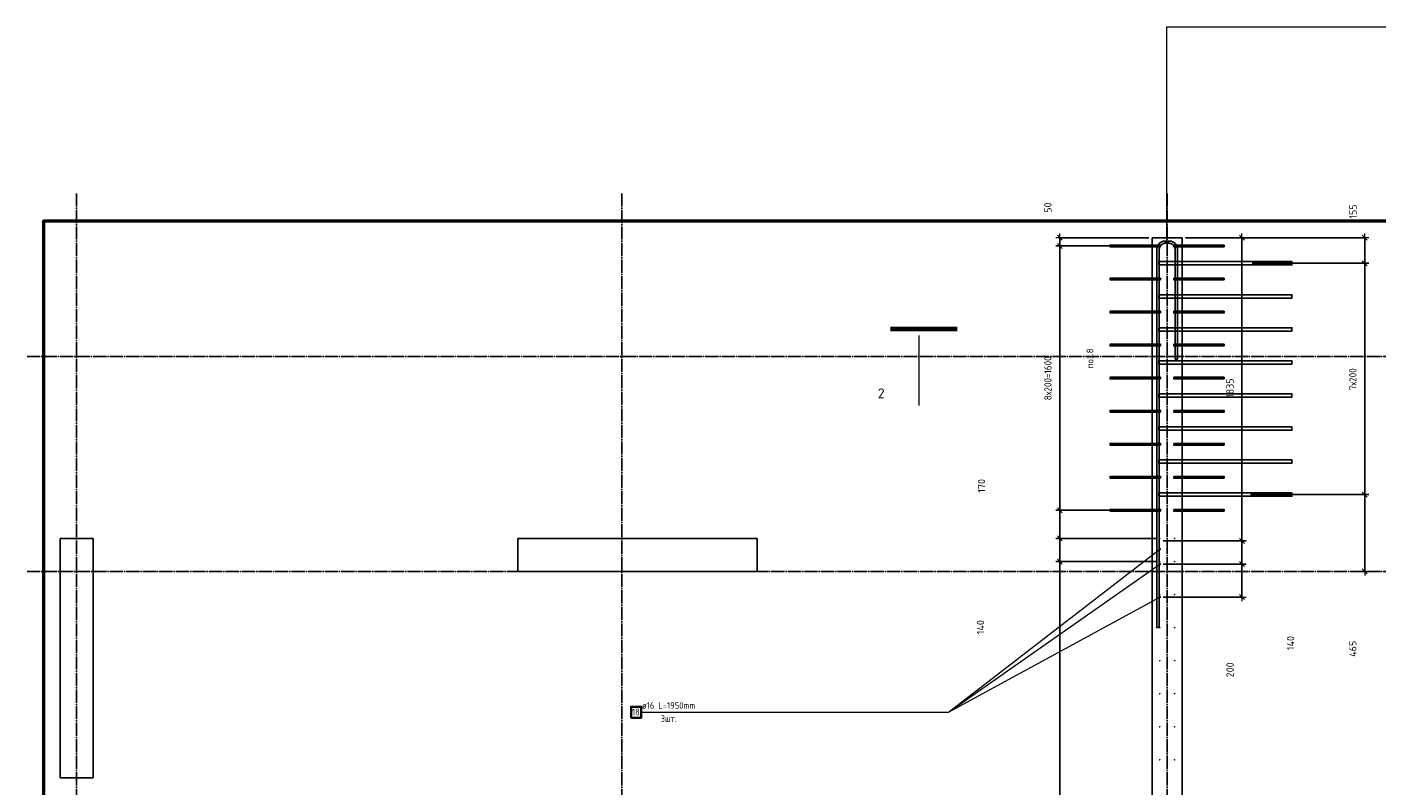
# Model space of a CAD drawing. Header units: millimetres. Extents: x -2258 to 68686, y -2266 to 30725.
# Tile 39 of 83: x 25000 to 33170, y 12607 to 17195. Entities that reach past the tile are written whole.
import ezdxf

# ---------------------------------------------------------------- set-up
doc = ezdxf.new("R2010")
doc.units = ezdxf.units.MM
doc.header["$PDMODE"] = 65
doc.linetypes.add('______11', pattern=[100, 80, -10, 0, -10])
doc.linetypes.add('______5', pattern=[220, 160, -20, 20, -20])
for name, color, linetype, lineweight in [('Standard', 7, 'Continuous', 25), ('Арм.стержн. вертикальными 1', 22, 'Continuous', 35), ('Арм.стержн.горизонт. 2', 202, 'Continuous', 35), ('Обозначение разреза_ общее', 7, 'Continuous', 25), ('Размерная линия_ общее', 7, 'Continuous', 13)]:
    doc.layers.add(name, color=color, linetype=linetype, lineweight=lineweight)
doc.layers.add('Арм.стержн. вертикальными 2', color=7, linetype='Continuous', lineweight=35, true_color=0x006e00)
doc.layers.add('Осевая линия_ общее', color=7, linetype='______5', lineweight=13, true_color=0xa0a0a0)
doc.styles.add('ISOCPEUR', font='ISOCPEUR')
doc.dimstyles.new('DIMSTYLE_11', dxfattribs={"dimtxt": 44, "dimasz": 50, "dimexe": 0, "dimexo": 0, "dimgap": 22, "dimtad": 2, "dimdec": 0, "dimrnd": 5, "dimzin": 12, "dimdsep": 46, "dimtxsty": 'ISOCPEUR', "dimblk1": 'ALL_ML_STRICH', "dimblk2": 'ALL_ML_STRICH', "dimsah": 1, "dimcen": 0, "dimclrd": 7, "dimclre": 256, "dimclrt": 7, "dimadec": 0, "dimazin": 0, "dimtfac": 1, "dimtdec": 0, "dimtix": 1, "dimtmove": 2, "dimatfit": 3, "dimfxl": 0, "dimtvp": 1.2, "dimtzin": 0, "dimlwd": 0, "dimlwe": -3, "dimarcsym": 0})
doc.dimstyles.new('DIMSTYLE_3', dxfattribs={"dimtxt": 44, "dimasz": 50, "dimexe": 0, "dimexo": 0, "dimgap": 22, "dimtad": 2, "dimdec": 0, "dimrnd": 5, "dimzin": 12, "dimdsep": 46, "dimtxsty": 'ISOCPEUR', "dimblk1": 'ALL_ML_STRICH', "dimblk2": 'ALL_ML_STRICH', "dimsah": 1, "dimcen": 0, "dimclrd": 7, "dimclre": 256, "dimclrt": 7, "dimadec": 0, "dimazin": 0, "dimtfac": 1, "dimtdec": 0, "dimtix": 1, "dimtmove": 2, "dimatfit": 3, "dimfxl": 0, "dimtzin": 0, "dimlwd": 0, "dimlwe": -3, "dimarcsym": 0})
doc.dimstyles.new('DIMSTYLE_8', dxfattribs={"dimtxt": 44, "dimasz": 50, "dimexe": 0, "dimexo": 0, "dimgap": 22, "dimtad": 0, "dimdec": 0, "dimrnd": 5, "dimzin": 12, "dimdsep": 46, "dimtxsty": 'ISOCPEUR', "dimblk1": 'ALL_ML_STRICH', "dimblk2": 'ALL_ML_STRICH', "dimsah": 1, "dimcen": 0, "dimclrd": 7, "dimclre": 256, "dimclrt": 7, "dimadec": 0, "dimazin": 0, "dimtfac": 1, "dimtdec": 0, "dimtix": 1, "dimtmove": 2, "dimatfit": 3, "dimfxl": 0, "dimtzin": 0, "dimlwd": 0, "dimlwe": -3, "dimarcsym": 0})

# ---------------------------------------------------------------- blocks, each defined once
blk = doc.blocks.new('ALL_ML_STRICH')
at = {"color": 0, "linetype": 'ByBlock', "lineweight": -2}
for p, q in [((-1, 0), (0.5, 0)), ((-0.3, -0.3), (0.3, 0.3)), ((0, -0.5), (0, 0.5))]:
    blk.add_line(p, q, dxfattribs=at)
blk = doc.blocks.new('*D153')
at = {"layer": 'DEFPOINTS', "color": 7, "linetype": 'Continuous', "lineweight": 13, "transparency": 33554687}
for p in [(31855, 13960), (31250.5, 8360), (31855, 8360)]:
    blk.add_point(p, dxfattribs=at)
at = {"layer": 'Размерная линия_ общее', "color": 253, "linetype": 'Continuous', "lineweight": -2, "true_color": 0xa0a0a0, "transparency": 33554687}
for p, q in [((31835, 13960), (31250.5, 13960)), ((31835, 8360), (31250.5, 8360))]:
    blk.add_line(p, q, dxfattribs=at)
at = {"layer": 'Размерная линия_ общее', "color": 7, "linetype": 'Continuous', "lineweight": -2, "transparency": 33554687}
blk.add_line((31250.5, 8360), (31250.5, 13960), dxfattribs=at)
at = {"layer": 'Размерная линия_ общее', "color": 7, "linetype": 'Continuous', "lineweight": 13, "transparency": 33554687, "xscale": 50, "yscale": 50, "zscale": 50}
for p, rotation in [((31250.5, 13960), 90), ((31250.5, 8360), 270)]:
    blk.add_blockref('ALL_ML_STRICH', p, dxfattribs=dict(at, rotation=rotation))
at = {"layer": 'Размерная линия_ общее', "color": 7, "linetype": 'Continuous', "lineweight": 13, "transparency": 33554687, "insert": (31156.5, 11008), "char_height": 44, "width": 2.2, "attachment_point": 1, "rotation": 90, "line_spacing_factor": 0.60241, "style": 'ISOCPEUR'}
blk.add_mtext('\\W0.91;28х200=5600', dxfattribs=at)
blk = doc.blocks.new('*D154')
at = {"layer": 'DEFPOINTS', "color": 7, "linetype": 'Continuous', "lineweight": 13, "transparency": 33554687}
for p in [(31855, 14100), (31250.5, 13960), (31855, 13960)]:
    blk.add_point(p, dxfattribs=at)
at = {"layer": 'Размерная линия_ общее', "color": 253, "linetype": 'Continuous', "lineweight": -2, "true_color": 0xa0a0a0, "transparency": 33554687}
for p, q in [((31835, 14100), (31250.5, 14100)), ((31835, 13960), (31250.5, 13960))]:
    blk.add_line(p, q, dxfattribs=at)
at = {"layer": 'Размерная линия_ общее', "color": 7, "linetype": 'Continuous', "lineweight": -2, "transparency": 33554687}
blk.add_line((31250.5, 13960), (31250.5, 14100), dxfattribs=at)
at = {"layer": 'Размерная линия_ общее', "color": 7, "linetype": 'Continuous', "lineweight": 13, "transparency": 33554687, "xscale": 50, "yscale": 50, "zscale": 50}
for p, rotation in [((31250.5, 14100), 90), ((31250.5, 13960), 270)]:
    blk.add_blockref('ALL_ML_STRICH', p, dxfattribs=dict(at, rotation=rotation))
at = {"layer": 'Размерная линия_ общее', "color": 7, "linetype": 'Continuous', "lineweight": 13, "transparency": 33554687, "insert": (30770.3, 13562.8), "char_height": 44, "width": 132, "attachment_point": 5, "rotation": 90, "style": 'ISOCPEUR'}
blk.add_mtext('\\A1;{140}', dxfattribs=at)
blk = doc.blocks.new('*D155')
at = {"layer": 'DEFPOINTS', "color": 7, "linetype": 'Continuous', "lineweight": 13, "transparency": 33554687}
for p in [(31745.5, 14270), (31250.5, 14100), (31855, 14100)]:
    blk.add_point(p, dxfattribs=at)
at = {"layer": 'Размерная линия_ общее', "color": 253, "linetype": 'Continuous', "lineweight": -2, "true_color": 0xa0a0a0, "transparency": 33554687}
for p, q in [((31725.5, 14270), (31250.5, 14270)), ((31835, 14100), (31250.5, 14100))]:
    blk.add_line(p, q, dxfattribs=at)
at = {"layer": 'Размерная линия_ общее', "color": 7, "linetype": 'Continuous', "lineweight": -2, "transparency": 33554687}
blk.add_line((31250.5, 14100), (31250.5, 14270), dxfattribs=at)
at = {"layer": 'Размерная линия_ общее', "color": 7, "linetype": 'Continuous', "lineweight": 13, "transparency": 33554687, "xscale": 50, "yscale": 50, "zscale": 50}
for p, rotation in [((31250.5, 14270), 90), ((31250.5, 14100), 270)]:
    blk.add_blockref('ALL_ML_STRICH', p, dxfattribs=dict(at, rotation=rotation))
at = {"layer": 'Размерная линия_ общее', "color": 7, "linetype": 'Continuous', "lineweight": 13, "transparency": 33554687, "insert": (30776.5, 14418.1), "char_height": 44, "width": 132, "attachment_point": 5, "rotation": 90, "style": 'ISOCPEUR'}
blk.add_mtext('\\A1;{170}', dxfattribs=at)
blk = doc.blocks.new('*D156')
at = {"layer": 'DEFPOINTS', "color": 7, "linetype": 'Continuous', "lineweight": 13, "transparency": 33554687}
for p in [(31732.6, 15870), (31250.5, 14270), (31745.5, 14270)]:
    blk.add_point(p, dxfattribs=at)
at = {"layer": 'Размерная линия_ общее', "color": 253, "linetype": 'Continuous', "lineweight": -2, "true_color": 0xa0a0a0, "transparency": 33554687}
for p, q in [((31712.6, 15870), (31250.5, 15870)), ((31725.5, 14270), (31250.5, 14270))]:
    blk.add_line(p, q, dxfattribs=at)
at = {"layer": 'Размерная линия_ общее', "color": 7, "linetype": 'Continuous', "lineweight": -2, "transparency": 33554687}
blk.add_line((31250.5, 14270), (31250.5, 15870), dxfattribs=at)
at = {"layer": 'Размерная линия_ общее', "color": 7, "linetype": 'Continuous', "lineweight": 13, "transparency": 33554687, "xscale": 50, "yscale": 50, "zscale": 50}
for p, rotation in [((31250.5, 15870), 90), ((31250.5, 14270), 270)]:
    blk.add_blockref('ALL_ML_STRICH', p, dxfattribs=dict(at, rotation=rotation))
at = {"layer": 'Размерная линия_ общее', "color": 7, "linetype": 'Continuous', "lineweight": 13, "transparency": 33554687, "insert": (31156.5, 14936), "char_height": 44, "width": 2.2, "attachment_point": 1, "rotation": 90, "line_spacing_factor": 0.60241, "style": 'ISOCPEUR'}
blk.add_mtext('\\W0.91;8х200=1600', dxfattribs=at)
blk = doc.blocks.new('*D157')
at = {"layer": 'DEFPOINTS', "color": 7, "linetype": 'Continuous', "lineweight": 13, "transparency": 33554687}
for p in [(31250.5, 15870), (31732.6, 15870), (31810, 15920)]:
    blk.add_point(p, dxfattribs=at)
at = {"layer": 'Размерная линия_ общее', "color": 253, "linetype": 'Continuous', "lineweight": -2, "true_color": 0xa0a0a0, "transparency": 33554687}
for p, q in [((31790, 15920), (31250.5, 15920)), ((31712.6, 15870), (31250.5, 15870))]:
    blk.add_line(p, q, dxfattribs=at)
at = {"layer": 'Размерная линия_ общее', "color": 7, "linetype": 'Continuous', "lineweight": -2, "transparency": 33554687}
blk.add_line((31250.5, 15870), (31250.5, 15920), dxfattribs=at)
at = {"layer": 'Размерная линия_ общее', "color": 7, "linetype": 'Continuous', "lineweight": 13, "transparency": 33554687, "xscale": 50, "yscale": 50, "zscale": 50}
for p, rotation in [((31250.5, 15920), 90), ((31250.5, 15870), 270)]:
    blk.add_blockref('ALL_ML_STRICH', p, dxfattribs=dict(at, rotation=rotation))
at = {"layer": 'Размерная линия_ общее', "color": 7, "linetype": 'Continuous', "lineweight": 13, "transparency": 33554687, "insert": (31178.3, 16102.4), "char_height": 44, "width": 88, "attachment_point": 5, "rotation": 90, "style": 'ISOCPEUR'}
blk.add_mtext('\\A1;{50}', dxfattribs=at)
blk = doc.blocks.new('*D161')
at = {"layer": 'DEFPOINTS', "color": 7, "linetype": 'Continuous', "lineweight": 13, "transparency": 33554687}
for p in [(31855, 13945), (31855, 13745), (32352.5, 13745)]:
    blk.add_point(p, dxfattribs=at)
at = {"layer": 'Размерная линия_ общее', "color": 253, "linetype": 'Continuous', "lineweight": -2, "true_color": 0xa0a0a0, "transparency": 33554687}
for p, q in [((31875, 13945), (32352.5, 13945)), ((31875, 13745), (32352.5, 13745))]:
    blk.add_line(p, q, dxfattribs=at)
at = {"layer": 'Размерная линия_ общее', "color": 7, "linetype": 'Continuous', "lineweight": -2, "transparency": 33554687}
blk.add_line((32352.5, 13745), (32352.5, 13945), dxfattribs=at)
at = {"layer": 'Размерная линия_ общее', "color": 7, "linetype": 'Continuous', "lineweight": 13, "transparency": 33554687, "xscale": 50, "yscale": 50, "zscale": 50}
for p, rotation in [((32352.5, 13945), 90), ((32352.5, 13745), 270)]:
    blk.add_blockref('ALL_ML_STRICH', p, dxfattribs=dict(at, rotation=rotation))
at = {"layer": 'Размерная линия_ общее', "color": 7, "linetype": 'Continuous', "lineweight": 13, "transparency": 33554687, "insert": (32280.4, 13304.4), "char_height": 44, "width": 132, "attachment_point": 5, "rotation": 90, "style": 'ISOCPEUR'}
blk.add_mtext('\\A1;{200}', dxfattribs=at)
blk = doc.blocks.new('*D162')
at = {"layer": 'DEFPOINTS', "color": 7, "linetype": 'Continuous', "lineweight": 13, "transparency": 33554687}
for p in [(31855, 14085), (31855, 13945), (32352.5, 13945)]:
    blk.add_point(p, dxfattribs=at)
at = {"layer": 'Размерная линия_ общее', "color": 253, "linetype": 'Continuous', "lineweight": -2, "true_color": 0xa0a0a0, "transparency": 33554687}
for p, q in [((31875, 14085), (32352.5, 14085)), ((31875, 13945), (32352.5, 13945))]:
    blk.add_line(p, q, dxfattribs=at)
at = {"layer": 'Размерная линия_ общее', "color": 7, "linetype": 'Continuous', "lineweight": -2, "transparency": 33554687}
blk.add_line((32352.5, 13945), (32352.5, 14085), dxfattribs=at)
at = {"layer": 'Размерная линия_ общее', "color": 7, "linetype": 'Continuous', "lineweight": 13, "transparency": 33554687, "xscale": 50, "yscale": 50, "zscale": 50}
for p, rotation in [((32352.5, 14085), 90), ((32352.5, 13945), 270)]:
    blk.add_blockref('ALL_ML_STRICH', p, dxfattribs=dict(at, rotation=rotation))
at = {"layer": 'Размерная линия_ общее', "color": 7, "linetype": 'Continuous', "lineweight": 13, "transparency": 33554687, "insert": (32647, 13466.5), "char_height": 44, "width": 132, "attachment_point": 5, "rotation": 90, "style": 'ISOCPEUR'}
blk.add_mtext('\\A1;{140}', dxfattribs=at)
blk = doc.blocks.new('*D163')
at = {"layer": 'DEFPOINTS', "color": 7, "linetype": 'Continuous', "lineweight": 13, "transparency": 33554687}
for p in [(31990, 15920), (31855, 14085), (32352.5, 14085)]:
    blk.add_point(p, dxfattribs=at)
at = {"layer": 'Размерная линия_ общее', "color": 253, "linetype": 'Continuous', "lineweight": -2, "true_color": 0xa0a0a0, "transparency": 33554687}
for p, q in [((32010, 15920), (32352.5, 15920)), ((31875, 14085), (32352.5, 14085))]:
    blk.add_line(p, q, dxfattribs=at)
at = {"layer": 'Размерная линия_ общее', "color": 7, "linetype": 'Continuous', "lineweight": -2, "transparency": 33554687}
blk.add_line((32352.5, 14085), (32352.5, 15920), dxfattribs=at)
at = {"layer": 'Размерная линия_ общее', "color": 7, "linetype": 'Continuous', "lineweight": 13, "transparency": 33554687, "xscale": 50, "yscale": 50, "zscale": 50}
for p, rotation in [((32352.5, 15920), 90), ((32352.5, 14085), 270)]:
    blk.add_blockref('ALL_ML_STRICH', p, dxfattribs=dict(at, rotation=rotation))
at = {"layer": 'Размерная линия_ общее', "color": 7, "linetype": 'Continuous', "lineweight": 13, "transparency": 33554687, "insert": (32280.5, 15009.1), "char_height": 44, "width": 176, "attachment_point": 5, "rotation": 90, "style": 'ISOCPEUR'}
blk.add_mtext('\\A1;{1835}', dxfattribs=at)
blk = doc.blocks.new('*D164')
at = {"layer": 'DEFPOINTS', "color": 7, "linetype": 'Continuous', "lineweight": 13, "transparency": 33554687}
for p in [(32383.9, 14365), (33021.3, 13900), (33095.7, 13900)]:
    blk.add_point(p, dxfattribs=at)
at = {"layer": 'Размерная линия_ общее', "color": 253, "linetype": 'Continuous', "lineweight": -2, "true_color": 0xa0a0a0, "transparency": 33554687}
for p, q in [((32403.9, 14365), (33095.7, 14365)), ((33041.3, 13900), (33095.7, 13900))]:
    blk.add_line(p, q, dxfattribs=at)
at = {"layer": 'Размерная линия_ общее', "color": 7, "linetype": 'Continuous', "lineweight": -2, "transparency": 33554687}
blk.add_line((33095.7, 13900), (33095.7, 14365), dxfattribs=at)
at = {"layer": 'Размерная линия_ общее', "color": 7, "linetype": 'Continuous', "lineweight": 13, "transparency": 33554687, "xscale": 50, "yscale": 50, "zscale": 50}
for p, rotation in [((33095.7, 14365), 90), ((33095.7, 13900), 270)]:
    blk.add_blockref('ALL_ML_STRICH', p, dxfattribs=dict(at, rotation=rotation))
at = {"layer": 'Размерная линия_ общее', "color": 7, "linetype": 'Continuous', "lineweight": 13, "transparency": 33554687, "insert": (33023.8, 13431.9), "char_height": 44, "width": 132, "attachment_point": 5, "rotation": 90, "style": 'ISOCPEUR'}
blk.add_mtext('\\A1;{465}', dxfattribs=at)
blk = doc.blocks.new('*D165')
at = {"layer": 'DEFPOINTS', "color": 7, "linetype": 'Continuous', "lineweight": 13, "transparency": 33554687}
for p in [(32394.1, 15765), (32383.9, 14365), (33095.7, 14365)]:
    blk.add_point(p, dxfattribs=at)
at = {"layer": 'Размерная линия_ общее', "color": 253, "linetype": 'Continuous', "lineweight": -2, "true_color": 0xa0a0a0, "transparency": 33554687}
for p, q in [((32414.1, 15765), (33095.7, 15765)), ((32403.9, 14365), (33095.7, 14365))]:
    blk.add_line(p, q, dxfattribs=at)
at = {"layer": 'Размерная линия_ общее', "color": 7, "linetype": 'Continuous', "lineweight": -2, "transparency": 33554687}
blk.add_line((33095.7, 14365), (33095.7, 15765), dxfattribs=at)
at = {"layer": 'Размерная линия_ общее', "color": 7, "linetype": 'Continuous', "lineweight": 13, "transparency": 33554687, "xscale": 50, "yscale": 50, "zscale": 50}
for p, rotation in [((33095.7, 15765), 90), ((33095.7, 14365), 270)]:
    blk.add_blockref('ALL_ML_STRICH', p, dxfattribs=dict(at, rotation=rotation))
at = {"layer": 'Размерная линия_ общее', "color": 7, "linetype": 'Continuous', "lineweight": 13, "transparency": 33554687, "insert": (33001.7, 14997), "char_height": 44, "width": 2.2, "attachment_point": 1, "rotation": 90, "line_spacing_factor": 0.60241, "style": 'ISOCPEUR'}
blk.add_mtext('\\W0.91;7х200', dxfattribs=at)
blk = doc.blocks.new('*D166')
at = {"layer": 'DEFPOINTS', "color": 7, "linetype": 'Continuous', "lineweight": 13, "transparency": 33554687}
for p in [(31990, 15920), (32394.1, 15765), (33095.7, 15765)]:
    blk.add_point(p, dxfattribs=at)
at = {"layer": 'Размерная линия_ общее', "color": 253, "linetype": 'Continuous', "lineweight": -2, "true_color": 0xa0a0a0, "transparency": 33554687}
for p, q in [((32010, 15920), (33095.7, 15920)), ((32414.1, 15765), (33095.7, 15765))]:
    blk.add_line(p, q, dxfattribs=at)
at = {"layer": 'Размерная линия_ общее', "color": 7, "linetype": 'Continuous', "lineweight": -2, "transparency": 33554687}
blk.add_line((33095.7, 15765), (33095.7, 15920), dxfattribs=at)
at = {"layer": 'Размерная линия_ общее', "color": 7, "linetype": 'Continuous', "lineweight": 13, "transparency": 33554687, "xscale": 50, "yscale": 50, "zscale": 50}
for p, rotation in [((33095.7, 15920), 90), ((33095.7, 15765), 270)]:
    blk.add_blockref('ALL_ML_STRICH', p, dxfattribs=dict(at, rotation=rotation))
at = {"layer": 'Размерная линия_ общее', "color": 7, "linetype": 'Continuous', "lineweight": 13, "transparency": 33554687, "insert": (33024.8, 16078.6), "char_height": 44, "width": 132, "attachment_point": 5, "rotation": 90, "style": 'ISOCPEUR'}
blk.add_mtext('\\A1;{155}', dxfattribs=at)

msp = doc.modelspace()

# ---------------------------------------------------------------- hatches: boundary and pattern name
at = {"layer": 'Арм.стержн. вертикальными 1', "linetype": 'Continuous', "lineweight": 50, "transparency": 33554687}
for points in [[(31860, 14100), (31859.6, 14101.9), (31858.5, 14103.5), (31856.9, 14104.6), (31855, 14105), (31853.1, 14104.6), (31851.5, 14103.5), (31850.4, 14101.9), (31850, 14100), (31850.4, 14098.1), (31851.5, 14096.5), (31853.1, 14095.4), (31855, 14095), (31856.9, 14095.4), (31858.5, 14096.5), (31859.6, 14098.1)], [(31950, 14100), (31949.6, 14101.9), (31948.5, 14103.5), (31946.9, 14104.6), (31945, 14105), (31943.1, 14104.6), (31941.5, 14103.5), (31940.4, 14101.9), (31940, 14100), (31940.4, 14098.1), (31941.5, 14096.5), (31943.1, 14095.4), (31945, 14095), (31946.9, 14095.4), (31948.5, 14096.5), (31949.6, 14098.1)], [(31860, 13960), (31859.6, 13961.9), (31858.5, 13963.5), (31856.9, 13964.6), (31855, 13965), (31853.1, 13964.6), (31851.5, 13963.5), (31850.4, 13961.9), (31850, 13960), (31850.4, 13958.1), (31851.5, 13956.5), (31853.1, 13955.4), (31855, 13955), (31856.9, 13955.4), (31858.5, 13956.5), (31859.6, 13958.1)], [(31950, 13960), (31949.6, 13961.9), (31948.5, 13963.5), (31946.9, 13964.6), (31945, 13965), (31943.1, 13964.6), (31941.5, 13963.5), (31940.4, 13961.9), (31940, 13960), (31940.4, 13958.1), (31941.5, 13956.5), (31943.1, 13955.4), (31945, 13955), (31946.9, 13955.4), (31948.5, 13956.5), (31949.6, 13958.1)], [(31860, 13760), (31859.6, 13761.9), (31858.5, 13763.5), (31856.9, 13764.6), (31855, 13765), (31853.1, 13764.6), (31851.5, 13763.5), (31850.4, 13761.9), (31850, 13760), (31850.4, 13758.1), (31851.5, 13756.5), (31853.1, 13755.4), (31855, 13755), (31856.9, 13755.4), (31858.5, 13756.5), (31859.6, 13758.1)], [(31950, 13760), (31949.6, 13761.9), (31948.5, 13763.5), (31946.9, 13764.6), (31945, 13765), (31943.1, 13764.6), (31941.5, 13763.5), (31940.4, 13761.9), (31940, 13760), (31940.4, 13758.1), (31941.5, 13756.5), (31943.1, 13755.4), (31945, 13755), (31946.9, 13755.4), (31948.5, 13756.5), (31949.6, 13758.1)], [(31860, 13560), (31859.6, 13561.9), (31858.5, 13563.5), (31856.9, 13564.6), (31855, 13565), (31853.1, 13564.6), (31851.5, 13563.5), (31850.4, 13561.9), (31850, 13560), (31850.4, 13558.1), (31851.5, 13556.5), (31853.1, 13555.4), (31855, 13555), (31856.9, 13555.4), (31858.5, 13556.5), (31859.6, 13558.1)], [(31950, 13560), (31949.6, 13561.9), (31948.5, 13563.5), (31946.9, 13564.6), (31945, 13565), (31943.1, 13564.6), (31941.5, 13563.5), (31940.4, 13561.9), (31940, 13560), (31940.4, 13558.1), (31941.5, 13556.5), (31943.1, 13555.4), (31945, 13555), (31946.9, 13555.4), (31948.5, 13556.5), (31949.6, 13558.1)], [(31860, 13360), (31859.6, 13361.9), (31858.5, 13363.5), (31856.9, 13364.6), (31855, 13365), (31853.1, 13364.6), (31851.5, 13363.5), (31850.4, 13361.9), (31850, 13360), (31850.4, 13358.1), (31851.5, 13356.5), (31853.1, 13355.4), (31855, 13355), (31856.9, 13355.4), (31858.5, 13356.5), (31859.6, 13358.1)], [(31950, 13360), (31949.6, 13361.9), (31948.5, 13363.5), (31946.9, 13364.6), (31945, 13365), (31943.1, 13364.6), (31941.5, 13363.5), (31940.4, 13361.9), (31940, 13360), (31940.4, 13358.1), (31941.5, 13356.5), (31943.1, 13355.4), (31945, 13355), (31946.9, 13355.4), (31948.5, 13356.5), (31949.6, 13358.1)], [(31860, 13160), (31859.6, 13161.9), (31858.5, 13163.5), (31856.9, 13164.6), (31855, 13165), (31853.1, 13164.6), (31851.5, 13163.5), (31850.4, 13161.9), (31850, 13160), (31850.4, 13158.1), (31851.5, 13156.5), (31853.1, 13155.4), (31855, 13155), (31856.9, 13155.4), (31858.5, 13156.5), (31859.6, 13158.1)], [(31950, 13160), (31949.6, 13161.9), (31948.5, 13163.5), (31946.9, 13164.6), (31945, 13165), (31943.1, 13164.6), (31941.5, 13163.5), (31940.4, 13161.9), (31940, 13160), (31940.4, 13158.1), (31941.5, 13156.5), (31943.1, 13155.4), (31945, 13155), (31946.9, 13155.4), (31948.5, 13156.5), (31949.6, 13158.1)], [(31860, 12960), (31859.6, 12961.9), (31858.5, 12963.5), (31856.9, 12964.6), (31855, 12965), (31853.1, 12964.6), (31851.5, 12963.5), (31850.4, 12961.9), (31850, 12960), (31850.4, 12958.1), (31851.5, 12956.5), (31853.1, 12955.4), (31855, 12955), (31856.9, 12955.4), (31858.5, 12956.5), (31859.6, 12958.1)], [(31950, 12960), (31949.6, 12961.9), (31948.5, 12963.5), (31946.9, 12964.6), (31945, 12965), (31943.1, 12964.6), (31941.5, 12963.5), (31940.4, 12961.9), (31940, 12960), (31940.4, 12958.1), (31941.5, 12956.5), (31943.1, 12955.4), (31945, 12955), (31946.9, 12955.4), (31948.5, 12956.5), (31949.6, 12958.1)], [(31860, 12760), (31859.6, 12761.9), (31858.5, 12763.5), (31856.9, 12764.6), (31855, 12765), (31853.1, 12764.6), (31851.5, 12763.5), (31850.4, 12761.9), (31850, 12760), (31850.4, 12758.1), (31851.5, 12756.5), (31853.1, 12755.4), (31855, 12755), (31856.9, 12755.4), (31858.5, 12756.5), (31859.6, 12758.1)], [(31950, 12760), (31949.6, 12761.9), (31948.5, 12763.5), (31946.9, 12764.6), (31945, 12765), (31943.1, 12764.6), (31941.5, 12763.5), (31940.4, 12761.9), (31940, 12760), (31940.4, 12758.1), (31941.5, 12756.5), (31943.1, 12755.4), (31945, 12755), (31946.9, 12755.4), (31948.5, 12756.5), (31949.6, 12758.1)]]:
    msp.add_hatch(color=4, dxfattribs=at).paths.add_polyline_path(points)
at = {"layer": 'Арм.стержн. вертикальными 2', "linetype": 'Continuous', "lineweight": 50, "transparency": 33554687}
for points in [[(31863, 14035), (31862.4, 14038.1), (31860.7, 14040.7), (31858.1, 14042.4), (31855, 14043), (31851.9, 14042.4), (31849.3, 14040.7), (31847.6, 14038.1), (31847, 14035), (31847.6, 14031.9), (31849.3, 14029.3), (31851.9, 14027.6), (31855, 14027), (31858.1, 14027.6), (31860.7, 14029.3), (31862.4, 14031.9)], [(31863, 13945), (31862.4, 13948.1), (31860.7, 13950.7), (31858.1, 13952.4), (31855, 13953), (31851.9, 13952.4), (31849.3, 13950.7), (31847.6, 13948.1), (31847, 13945), (31847.6, 13941.9), (31849.3, 13939.3), (31851.9, 13937.6), (31855, 13937), (31858.1, 13937.6), (31860.7, 13939.3), (31862.4, 13941.9)], [(31863, 13745), (31862.4, 13748.1), (31860.7, 13750.7), (31858.1, 13752.4), (31855, 13753), (31851.9, 13752.4), (31849.3, 13750.7), (31847.6, 13748.1), (31847, 13745), (31847.6, 13741.9), (31849.3, 13739.3), (31851.9, 13737.6), (31855, 13737), (31858.1, 13737.6), (31860.7, 13739.3), (31862.4, 13741.9)]]:
    msp.add_hatch(color=7, dxfattribs=at).paths.add_polyline_path(points)
at = {"layer": 'Арм.стержн.горизонт. 2', "linetype": 'Continuous', "lineweight": 13, "transparency": 33554687}
for points in [[(31904.7, 15897.5), (31889.3, 15897.5), (31888, 15893)], [(31904.7, 15897.5), (31888, 15893), (31906, 15893)], [(31904.7, 15897.5), (31889.3, 15897.5), (31888, 15893)], [(31904.7, 15897.5), (31888, 15893), (31906, 15893)], [(31906, 15893), (31888, 15893), (31889.3, 15888.5)], [(31906, 15893), (31888, 15893), (31889.3, 15888.5)], [(31901.5, 15900.7), (31892.5, 15900.7), (31889.3, 15897.5)], [(31901.5, 15900.7), (31889.3, 15897.5), (31904.7, 15897.5)], [(31901.5, 15900.7), (31892.5, 15900.7), (31889.3, 15897.5)], [(31901.5, 15900.7), (31889.3, 15897.5), (31904.7, 15897.5)], [(31906, 15893), (31889.3, 15888.5), (31904.7, 15888.5)], [(31906, 15893), (31889.3, 15888.5), (31904.7, 15888.5)], [(31904.7, 15888.5), (31889.3, 15888.5), (31892.5, 15885.3)], [(31904.7, 15888.5), (31889.3, 15888.5), (31892.5, 15885.3)], [(31892.5, 15900.7), (31901.5, 15900.7), (31897, 15902)], [(31892.5, 15900.7), (31901.5, 15900.7), (31897, 15902)], [(31904.7, 15888.5), (31892.5, 15885.3), (31901.5, 15885.3)], [(31904.7, 15888.5), (31892.5, 15885.3), (31901.5, 15885.3)], [(31901.5, 15885.3), (31892.5, 15885.3), (31897, 15884)], [(31901.5, 15885.3), (31892.5, 15885.3), (31897, 15884)]]:
    msp.add_hatch(color=7, dxfattribs=at).paths.add_polyline_path(points)

# ---------------------------------------------------------------- linework, layer by layer
at = {"color": 7, "linetype": 'Continuous', "lineweight": 25, "transparency": 33554687}
for p, q in [((31810, 14100), (31810, 15920)), ((31810, 15920), (31990, 15920)), ((31990, 15920), (31990, 14100)), ((25200, 12650), (25200, 14100)), ((25200, 14100), (25400, 14100)), ((25400, 14100), (25400, 12650)), ((27969.8, 13900), (27969.8, 14100)), ((27969.8, 14100), (29419.8, 14100)), ((29419.8, 14100), (29419.8, 13900)), ((31810, 8320), (31810, 14100)), ((31990, 14100), (31990, 8320)), ((29419.8, 13900), (27969.8, 13900)), ((25400, 12650), (25200, 12650))]:
    msp.add_line(p, q, dxfattribs=at)
at = {"layer": 'Standard', "color": 7, "linetype": 'Continuous', "lineweight": 50, "transparency": 33554687}
msp.add_lwpolyline([(25100, -350), (67580, -350), (67580, 16020), (25100, 16020), (25100, -350)], dxfattribs=at)
at = {"layer": 'Арм.стержн. вертикальными 1', "color": 4, "linetype": 'Continuous', "lineweight": 25, "transparency": 33554687}
for points in [[(31860, 15865), (31555, 15865), (31555, 15875), (31860, 15875), (31860, 15865)], [(31940, 15875), (32245, 15875), (32245, 15865), (31940, 15865), (31940, 15875)], [(31860, 15665), (31555, 15665), (31555, 15675), (31860, 15675), (31860, 15665)], [(31940, 15675), (32245, 15675), (32245, 15665), (31940, 15665), (31940, 15675)], [(31860, 15465), (31555, 15465), (31555, 15475), (31860, 15475), (31860, 15465)], [(31940, 15475), (32245, 15475), (32245, 15465), (31940, 15465), (31940, 15475)], [(31860, 15265), (31555, 15265), (31555, 15275), (31860, 15275), (31860, 15265)], [(31940, 15275), (32245, 15275), (32245, 15265), (31940, 15265), (31940, 15275)], [(31860, 15065), (31555, 15065), (31555, 15075), (31860, 15075), (31860, 15065)], [(31940, 15075), (32245, 15075), (32245, 15065), (31940, 15065), (31940, 15075)], [(31860, 14865), (31555, 14865), (31555, 14875), (31860, 14875), (31860, 14865)], [(31940, 14875), (32245, 14875), (32245, 14865), (31940, 14865), (31940, 14875)], [(31860, 14665), (31555, 14665), (31555, 14675), (31860, 14675), (31860, 14665)], [(31940, 14675), (32245, 14675), (32245, 14665), (31940, 14665), (31940, 14675)], [(31860, 14465), (31555, 14465), (31555, 14475), (31860, 14475), (31860, 14465)], [(31940, 14475), (32245, 14475), (32245, 14465), (31940, 14465), (31940, 14475)], [(31860, 14265), (31555, 14265), (31555, 14275), (31860, 14275), (31860, 14265)], [(31940, 14275), (32245, 14275), (32245, 14265), (31940, 14265), (31940, 14275)]]:
    msp.add_lwpolyline(points, dxfattribs=at)
at = {"layer": 'Арм.стержн. вертикальными 2', "color": 7, "linetype": 'Continuous', "lineweight": 13, "transparency": 33554687}
for p, q in [((30576.9, 13047.5), (31855, 14035)), ((30576.9, 13047.5), (31855, 13945)), ((30576.9, 13047.5), (31855, 13745)), ((28716.9, 13047.5), (30576.9, 13047.5))]:
    msp.add_line(p, q, dxfattribs=at)
at = {"layer": 'Арм.стержн. вертикальными 2', "color": 7, "linetype": 'Continuous', "lineweight": 25, "transparency": 33554687}
for points in [[(31850, 15775), (32655, 15775), (32655, 15755), (31850, 15755), (31850, 15775)], [(31850, 15575), (32655, 15575), (32655, 15555), (31850, 15555), (31850, 15575)], [(31850, 15375), (32655, 15375), (32655, 15355), (31850, 15355), (31850, 15375)], [(31850, 15175), (32655, 15175), (32655, 15155), (31850, 15155), (31850, 15175)], [(31850, 14975), (32655, 14975), (32655, 14955), (31850, 14955), (31850, 14975)], [(31850, 14775), (32655, 14775), (32655, 14755), (31850, 14755), (31850, 14775)], [(31850, 14575), (32655, 14575), (32655, 14555), (31850, 14555), (31850, 14575)], [(31850, 14375), (32655, 14375), (32655, 14355), (31850, 14355), (31850, 14375)]]:
    msp.add_lwpolyline(points, dxfattribs=at)
at = {"layer": 'Арм.стержн. вертикальными 2', "color": 7, "linetype": 'Continuous', "lineweight": 35, "transparency": 33554687}
msp.add_lwpolyline([(28655.5, 13014.2), (28716.9, 13014.2), (28716.9, 13080.9), (28655.5, 13080.9), (28655.5, 13014.2)], dxfattribs=at)
at = {"layer": 'Арм.стержн.горизонт. 2', "color": 7, "linetype": 'Continuous', "lineweight": 13, "transparency": 33554687}
for p, q in [((31897, 17195.3), (31897, 15893)), ((31897, 17195.3), (33777, 17195.3)), ((31897, 17195.3), (31897, 15893)), ((31888, 15893), (31888, 15893)), ((31888, 15893), (31888, 15893)), ((31897, 15902), (31897, 15902)), ((31897, 15902), (31897, 15902)), ((31897, 15884), (31897, 15884)), ((31897, 15884), (31897, 15884)), ((31906, 15893), (31906, 15893)), ((31906, 15893), (31906, 15893))]:
    msp.add_line(p, q, dxfattribs=at)
at = {"layer": 'Арм.стержн.горизонт. 2', "color": 7, "linetype": 'Continuous', "lineweight": 25, "transparency": 33554687}
msp.add_lwpolyline([(31948, 15184), (31948, 15852.3), (31947.1, 15858.7), (31945, 15865.1), (31941.7, 15871), (31937.7, 15875.7), (31933, 15879.7), (31927.1, 15883), (31920.7, 15885.1), (31914.3, 15886), (31885.7, 15886), (31879.3, 15885.1), (31872.9, 15883), (31867, 15879.7), (31862.3, 15875.7), (31858.3, 15871), (31855, 15865.1), (31852.9, 15858.7), (31852, 15852.3), (31852, 13560), (31838, 13560), (31838, 15853.3), (31839.2, 15861.9), (31842.1, 15870.7), (31846.7, 15878.9), (31852.3, 15885.7), (31859.1, 15891.3), (31867.3, 15895.9), (31876.1, 15898.8), (31884.7, 15900), (31915.3, 15900), (31923.9, 15898.8), (31932.7, 15895.9), (31940.9, 15891.3), (31947.7, 15885.7), (31953.3, 15878.9), (31957.9, 15870.7), (31960.8, 15861.9), (31962, 15853.3), (31962, 15184), (31948, 15184)], dxfattribs=at)
msp.add_lwpolyline([(31948, 15184), (31948, 15852.3), (31947.1, 15858.7), (31945, 15865.1), (31941.7, 15871), (31937.7, 15875.7), (31933, 15879.7), (31927.1, 15883), (31920.7, 15885.1), (31914.3, 15886), (31885.7, 15886), (31879.3, 15885.1), (31872.9, 15883), (31867, 15879.7), (31862.3, 15875.7), (31858.3, 15871), (31855, 15865.1), (31852.9, 15858.7), (31852, 15852.3), (31852, 13560), (31838, 13560), (31838, 15853.3), (31839.2, 15861.9), (31842.1, 15870.7), (31846.7, 15878.9), (31852.3, 15885.7), (31859.1, 15891.3), (31867.3, 15895.9), (31876.1, 15898.8), (31884.7, 15900), (31915.3, 15900), (31923.9, 15898.8), (31932.7, 15895.9), (31940.9, 15891.3), (31947.7, 15885.7), (31953.3, 15878.9), (31957.9, 15870.7), (31960.8, 15861.9), (31962, 15853.3), (31962, 15184), (31948, 15184)], dxfattribs=at)
at = {"layer": 'Арм.стержн.горизонт. 2', "color": 7, "linetype": 'Continuous', "lineweight": 13, "transparency": 33554687}
msp.add_circle((31897, 15893), 9, dxfattribs=at)
msp.add_circle((31897, 15893), 9, dxfattribs=at)
at = {"layer": 'Обозначение разреза_ общее', "color": 7, "linetype": 'Continuous', "lineweight": 70, "transparency": 33554687}
msp.add_line((30628.2, 15367.4), (30226.2, 15367.4), dxfattribs=at)
at = {"layer": 'Обозначение разреза_ общее', "color": 7, "linetype": 'Continuous', "lineweight": 13, "transparency": 33554687}
msp.add_line((30397.5, 15327.5), (30397.5, 14903.5), dxfattribs=at)
at = {"layer": 'Осевая линия_ общее', "color": 253, "linetype": '______11', "lineweight": -3, "true_color": 0xa0a0a0, "transparency": 33554687}
for p, q in [((25300, 16188.5), (25300, -2123)), ((28600, 16188.5), (28600, -2123)), ((31900, 16188.5), (31900, -2123)), ((25000, 15200), (68563.9, 15200)), ((25000, 13900), (68563.9, 13900))]:
    msp.add_line(p, q, dxfattribs=at)

# ---------------------------------------------------------------- texts
at = {"layer": 'Standard', "color": 7, "linetype": 'Continuous', "lineweight": 13, "transparency": 33554687, "insert": (31433, 15189.1), "char_height": 40, "width": 140.769, "attachment_point": 5, "rotation": 90, "style": 'ISOCPEUR'}
msp.add_mtext('\\A1;{\\fISOCPEUR|i0|b0;\\H40.000000;\\W1.000000;\\C7;поз.8}\\P', dxfattribs=at)
at = {"layer": 'Арм.стержн. вертикальными 2', "color": 7, "linetype": 'Continuous', "lineweight": 25, "transparency": 33554687, "char_height": 40, "attachment_point": 7, "style": 'ISOCPEUR'}
for s, insert, width in [('\\W0.94;ø16 L=1950mm ', (28720.9, 13068.9), 382.615), ('\\W0.75;18', (28662.2, 13028.9), 62.971), ('\\W0.94;3шт. ', (28834.9, 12988.9), 154.838)]:
    msp.add_mtext(s, dxfattribs=dict(at, insert=insert, width=width))
at = {"layer": 'Обозначение разреза_ общее', "color": 7, "linetype": 'Continuous', "lineweight": 13, "transparency": 33554687, "insert": (30149.1, 14947.9), "char_height": 60, "width": 65.333, "attachment_point": 7, "style": 'ISOCPEUR'}
msp.add_mtext('\\A1;{\\fISOCPEUR|i0|b0;\\H60.000000;\\W1.000000;\\C7;2}\\P', dxfattribs=at)

# ---------------------------------------------------------------- dimensions: what is measured, and where the dimension line sits
at = {"layer": 'Размерная линия_ общее', "color": 7, "linetype": 'Continuous', "lineweight": 13, "transparency": 33554687}
for base, p1, p2, dimstyle, picture, middle in [((31250.5, 15920), (31712.6, 15870), (31790, 15920), 'DIMSTYLE_11', '*D157', (31178.3, 16102.4)), ((33095.7, 15920), (32414.1, 15765), (32010, 15920), 'DIMSTYLE_3', '*D166', (33024.8, 16078.6)), ((32352.5, 15920), (31875, 14085), (32010, 15920), 'DIMSTYLE_3', '*D163', (32280.5, 15009.1)), ((31250.5, 14270), (31835, 14100), (31725.5, 14270), 'DIMSTYLE_3', '*D155', (30776.5, 14418.1)), ((33095.7, 14365), (33041.3, 13900), (32403.9, 14365), 'DIMSTYLE_3', '*D164', (33023.8, 13431.9)), ((31250.5, 14100), (31835, 13960), (31835, 14100), 'DIMSTYLE_3', '*D154', (30770.3, 13562.8)), ((32352.5, 14085), (31875, 13945), (31875, 14085), 'DIMSTYLE_8', '*D162', (32647, 13466.5)), ((32352.5, 13945), (31875, 13745), (31875, 13945), 'DIMSTYLE_3', '*D161', (32280.4, 13304.4))]:
    dim = msp.add_linear_dim(base=base, p1=p1, p2=p2, angle=90, dimstyle=dimstyle, override={"dimpost": '<>', "dimclrd": 7, "dimclre": 253, "dimclrt": 7, "dimlwd": 0, "dimlwe": 65533}, dxfattribs=at)
    dim.commit()
    dim.dimension.update_dxf_attribs({"geometry": picture, "text_midpoint": middle, "dimtype": 160})
for base, p1, p2, text, picture, middle in [((31250.5, 15870), (31725.5, 14270), (31712.6, 15870), '\\W0.91;8х200=1600', '*D156', (31228.5, 15070)), ((33095.7, 15765), (32403.9, 14365), (32414.1, 15765), '\\W0.91;7х200', '*D165', (33073.7, 15065)), ((31250.5, 13960), (31835, 8360), (31835, 13960), '\\W0.91;28х200=5600', '*D153', (31228.5, 11160))]:
    dim = msp.add_linear_dim(base=base, p1=p1, p2=p2, angle=90, text=text, dimstyle='DIMSTYLE_3', override={"dimpost": '<>', "dimclrd": 7, "dimclre": 253, "dimclrt": 7, "dimlwd": 0, "dimlwe": 65533}, dxfattribs=at)
    dim.commit()
    dim.dimension.update_dxf_attribs({"geometry": picture, "text_midpoint": middle, "dimtype": 160})

doc.saveas('drawing.dxf')
